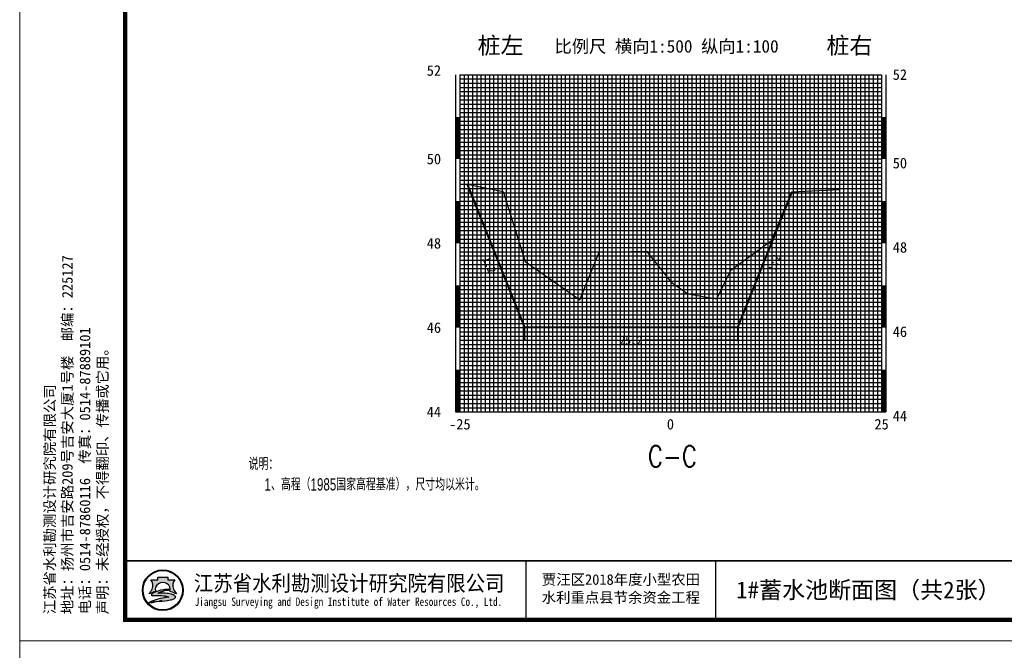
# Model space of a CAD drawing. Extents: x 555481 to 559434, y 3811529 to 3812446.
# Tile 9 of 37: x 555481 to 555715, y 3812146 to 3812296. Entities that reach past the tile are written whole.
import ezdxf
from ezdxf.enums import TextEntityAlignment as Align

# ---------------------------------------------------------------- set-up
doc = ezdxf.new("R2010")
doc.units = 0
doc.header["$LTSCALE"] = 0.5
doc.header["$PDSIZE"] = 0.2
doc.layers.get('0').update_dxf_attribs({"linetype": 'CONTINUOUS'})
doc.layers.get('Defpoints').update_dxf_attribs({"linetype": 'CONTINUOUS'})
for name, color, linetype in [('BGC', 7, 'CONTINUOUS'), ('DFG', 3, 'CONTINUOUS'), ('DMX', 1, 'CONTINUOUS'), ('XFG', 8, 'CONTINUOUS'), ('图副注记', 255, 'CONTINUOUS'), ('标注', 7, 'CONTINUOUS')]:
    doc.layers.add(name, color=color, linetype=linetype)
doc.layers.add('文字', color=7, linetype='CONTINUOUS', lineweight=13)
doc.layers.add('设计断面', color=4, linetype='CONTINUOUS', lineweight=40)
doc.styles.add('HT', font='simhei.ttf')
doc.styles.add('HZ', font='rs.shx', dxfattribs={"width": 0.8, "bigfont": 'hztxt.shx'})
doc.styles.add('hz-e', font='hztxt_e.shx', dxfattribs={"width": 0.7, "height": 40, "bigfont": 'hztxt.shx'})
doc.styles.get("Standard").update_dxf_attribs({"font": 'rs.shx', "bigfont": 'hztxt.shx'})
doc.styles.add('宋体', font='txt')
doc.dimstyles.get("Standard").update_dxf_attribs({"dimtxt": 0.18, "dimasz": 0.18, "dimexe": 0.18, "dimexo": 0.0625, "dimgap": 0.09, "dimtad": 0, "dimtih": 1, "dimtoh": 1, "dimdec": 4, "dimzin": 0, "dimdsep": 46, "dimtxsty": 'Standard', "dimcen": 0.09, "dimadec": 0, "dimazin": 0, "dimtfac": 1, "dimtdec": 4, "dimtofl": 0, "dimtmove": 0, "dimatfit": 3, "dimfxl": 0, "dimtolj": 1, "dimtzin": 0, "dimarcsym": 0})

# ---------------------------------------------------------------- blocks, each defined once
blk = doc.blocks.new('_ArchTick')
at = {"color": 0, "linetype": 'ByBlock', "const_width": 0.15}
blk.add_lwpolyline([(-0.5, -0.5), (0.5, 0.5)], dxfattribs=at)
blk = doc.blocks.new('*D17')
at = {"layer": 'Defpoints', "color": 0, "linetype": 'Continuous', "transparency": 16777216}
for p in [(555600.8436196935, 3812222.837300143), (555651.3183395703, 3812222.837300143), (555651.3183395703, 3812219.837300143)]:
    blk.add_point(p, dxfattribs=at)
at = {"layer": '标注', "color": 0, "linetype": 'Continuous', "lineweight": -2, "transparency": 16777216}
for p, q in [((555600.8436196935, 3812222.774800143), (555600.8436196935, 3812219.657300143)), ((555651.3183395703, 3812222.774800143), (555651.3183395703, 3812219.657300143)), ((555600.8436196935, 3812219.837300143), (555623.2926556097, 3812219.837300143)), ((555651.3183395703, 3812219.837300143), (555628.8693036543, 3812219.837300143))]:
    blk.add_line(p, q, dxfattribs=at)
at = {"layer": '标注', "color": 0, "linetype": 'Continuous', "lineweight": -2, "transparency": 16777216, "xscale": 0.5, "yscale": 0.5, "zscale": 0.5, "rotation": 180}
blk.add_blockref('_ArchTick', (555600.8436196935, 3812219.837300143), dxfattribs=at)
at = {"layer": '标注', "color": 0, "linetype": 'Continuous', "lineweight": -2, "transparency": 16777216, "xscale": 0.5, "yscale": 0.5, "zscale": 0.5}
blk.add_blockref('_ArchTick', (555651.3183395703, 3812219.837300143), dxfattribs=at)
at = {"layer": '标注', "color": 0, "linetype": 'Continuous', "transparency": 16777216, "insert": (555626.080979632, 3812219.837300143), "char_height": 2, "attachment_point": 5, "style": '宋体'}
blk.add_mtext('\\A1;25.2', dxfattribs=at)
blk = doc.blocks.new('tk')
h = blk.add_hatch(color=152)
h.dxf.hatch_style = 1
h.paths.add_polyline_path([(290.8865389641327, 120, 1), (387.6634519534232, 120, 1)])
h.paths.add_polyline_path([(386.0348109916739, 120, -1), (292.5151799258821, 120, -1)], flags=16)
edge = h.paths.add_edge_path(flags=0)
edge.add_arc((383.4861352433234, 131.3700107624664), 20.66422200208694, 138.9741968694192, 204.118088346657)
edge.add_arc((398.8514558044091, 138.2490731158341), 37.49914329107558, 204.118088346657, 225.6558786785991)
edge.add_arc((379.305429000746, 141.7747440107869), 31.06664526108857, 249.8534188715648, 257.6122722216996, ccw=False)
edge.add_arc((409.9478656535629, 225.298667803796), 120.0340818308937, 243.3504805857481, 249.8534188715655, ccw=False)
edge.add_ellipse((339.274995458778, 122.9239219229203), major_axis=(-17.73815560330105, 0), ratio=0.8776980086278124, start_angle=161.6252618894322, end_angle=172.653862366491)
edge.add_arc((369.4667124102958, -17.23120387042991), 138.7377217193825, 95.21036804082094, 98.84274785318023)
edge.add_arc((358.8031159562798, 51.31313628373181), 69.36886086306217, 98.8427478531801, 111.79656805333)
edge.add_arc((339.8455917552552, 98.7185629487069), 18.31337926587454, 111.7965680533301, 130.9174013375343)
edge.add_arc((338.4297213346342, -4.193509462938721), 117.2289597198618, 84.52854590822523, 95.17746754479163, ccw=False)
edge.add_arc((344.298045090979, 57.07128380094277), 55.68375586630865, 70.37003522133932, 84.52854590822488, ccw=False)
edge.add_arc((358.0941884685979, 95.75133062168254), 14.61698591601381, 43.317709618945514, 70.37003522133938, ccw=False)
edge.add_arc((366.7269695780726, 103.8914913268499), 2.751610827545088, -48.48590183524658, 43.317709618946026, ccw=False)
edge.add_arc((357.6080719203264, 114.193421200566), 16.50966496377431, 287.6119267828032, 311.51409816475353, ccw=False)
edge.add_arc((348.7653895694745, 142.0489681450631), 45.73507388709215, 279.6944367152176, 287.6119267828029, ccw=False)
edge.add_arc((308.1630978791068, 379.7211086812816), 286.8503833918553, 274.617760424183, 279.69443671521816, ccw=False)
edge.add_line((331.2568198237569, 93.80185004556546), (337.3627937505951, 95.68770002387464))
edge.add_arc((525.6004769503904, -881.2407086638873), 994.8982566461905, 100.9062728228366, 102.3983437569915)
edge.add_line((311.9887629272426, 90.45501362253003), (320.0239690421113, 93.71353126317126))
edge.add_arc((947.1745628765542, -2284.932874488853), 2459.934265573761, 104.770390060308, 105.1579066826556)
edge.add_arc((362.1854840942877, -20.80308576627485), 124.6590188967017, 98.79521578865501, 117.8496747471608, ccw=False)
edge.add_arc((375.8583429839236, -109.1731876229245), 214.0806156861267, 95.91294384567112, 98.79521578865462, ccw=False)
edge.add_arc((334.7617160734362, 56.46726101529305), 50.99041171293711, 68.07113774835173, 88.46268833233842)
edge.add_arc((328.1845295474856, -188.6063964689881), 296.1523112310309, 88.46268833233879, 92.13625120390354)
edge.add_arc((316.5080526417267, 124.4199033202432), 17.09169026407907, 263.0506384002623, 272.1362512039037, ccw=False)
edge.add_arc((314.6765567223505, 109.3937889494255), 1.95436915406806, 139.2900683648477, 263.0506384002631, ccw=False)
edge.add_arc((322.5213164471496, 102.6438649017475), 12.30336571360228, 116.84910390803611, 139.2900683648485, ccw=False)
edge.add_arc((351.2653419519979, 45.86133903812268), 75.94670193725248, 98.52267105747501, 116.8491039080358, ccw=False)
edge.add_arc((355.198639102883, 19.61408152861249), 102.4870363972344, 88.99992912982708, 98.52267105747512, ccw=False)
edge.add_ellipse((339.274995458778, 122.9239219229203), major_axis=(-17.73815560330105, 0), ratio=0.8776980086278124, start_angle=176.912986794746, end_angle=378.3747381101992)
edge.add_arc((268.6021252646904, 225.2986677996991), 120.034081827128, 290.14658113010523, 296.6495194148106, ccw=False)
edge.add_arc((299.2445619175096, 141.7747440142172), 31.06664526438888, 282.38772777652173, 290.14658113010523, ccw=False)
edge.add_arc((279.6985351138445, 138.249073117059), 37.49914329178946, 314.3441213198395, 335.8819116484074)
edge.add_arc((295.063855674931, 131.3700107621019), 20.66422200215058, 335.8819116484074, 401.0258031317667)
edge.add_line((310.6532350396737, 144.9339822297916), (327.6242677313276, 144.9339822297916))
edge.add_line((327.6242677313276, 144.9339822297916), (327.6242677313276, 150.8006279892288))
edge.add_line((327.6242677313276, 150.8006279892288), (350.9257231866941, 150.8006279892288))
edge.add_line((350.9257231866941, 150.8006279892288), (350.9257231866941, 144.9339822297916))
edge.add_line((350.9257231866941, 144.9339822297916), (367.8967558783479, 144.9339822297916))
h = blk.add_hatch(color=152)
h.dxf.hatch_style = 1
edge = h.paths.add_edge_path()
edge.add_arc((358.0941884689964, 95.75133062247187), 14.61698591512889, 43.31770961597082, 70.37003522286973)
edge.add_arc((344.298045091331, 57.07128379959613), 55.68375586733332, 70.37003522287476, 84.52854590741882)
edge.add_arc((338.4297213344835, -4.193509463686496), 117.2289597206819, 84.5285459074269, 95.17746754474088)
edge.add_arc((339.8455917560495, 98.71856294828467), 18.31337926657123, 111.7965680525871, 130.9174013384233, ccw=False)
edge.add_arc((358.8031159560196, 51.31313628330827), 69.36886086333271, 98.84274785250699, 111.79656805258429, ccw=False)
edge.add_arc((369.4667124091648, -17.23120386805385), 138.73772171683, 95.21036804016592, 98.84274785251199, ccw=False)
edge.add_ellipse((339.274995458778, 122.9239219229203), major_axis=(-17.73815560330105, 0), ratio=0.8776980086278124, start_angle=172.6538623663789, end_angle=176.9129867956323)
edge.add_arc((355.1986391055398, 19.6140815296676), 102.4870363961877, 88.99992913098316, 98.52267106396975)
edge.add_arc((351.2653419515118, 45.8613390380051), 75.94670193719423, 98.5226710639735, 116.8491039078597)
edge.add_arc((322.5213164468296, 102.6438649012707), 12.30336571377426, 116.8491039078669, 139.2900683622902)
edge.add_arc((314.6765567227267, 109.3937889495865), 1.954369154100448, 139.2900683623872, 263.050638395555)
edge.add_arc((316.5080526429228, 124.419903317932), 17.0916902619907, 263.0506383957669, 272.136251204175)
edge.add_arc((328.1845295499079, -188.6063964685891), 296.1523112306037, 88.46268833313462, 92.13625120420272, ccw=False)
edge.add_arc((334.7617160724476, 56.46726101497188), 50.99041171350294, 68.07113774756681, 88.46268833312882, ccw=False)
edge.add_arc((375.858342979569, -109.1731876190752), 214.080615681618, 95.91294384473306, 98.79521578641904)
edge.add_arc((362.1854840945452, -20.80308576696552), 124.6590188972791, 98.79521578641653, 117.8496747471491)
edge.add_arc((947.1745628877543, -2284.932874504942), 2459.934265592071, 104.7703900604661, 105.15790668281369, ccw=False)
edge.add_line((320.0239690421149, 93.71353126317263), (311.9887629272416, 90.4550136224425))
edge.add_arc((525.6004769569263, -881.2407086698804), 994.8982566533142, 100.90627282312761, 102.39834375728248, ccw=False)
edge.add_line((337.3627937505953, 95.68770002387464), (331.2568198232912, 93.8018500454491))
edge.add_arc((308.1630978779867, 379.7211086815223), 286.8503833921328, 274.6177604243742, 279.6944367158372)
edge.add_arc((348.7653895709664, 142.0489681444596), 45.73507388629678, 279.694436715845, 287.6119267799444)
edge.add_arc((357.6080719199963, 114.1934212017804), 16.50966496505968, 287.6119267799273, 311.5140981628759)
edge.add_arc((366.7269695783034, 103.8914913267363), 2.751610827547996, 311.5140981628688, 403.3177096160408)
edge = h.paths.add_edge_path()
edge.add_arc((383.4861352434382, 131.3700107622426), 20.66422200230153, 138.9741968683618, 204.1180883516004, ccw=False)
edge.add_line((367.8967558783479, 144.9339822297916), (350.9257231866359, 144.9339822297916))
edge.add_line((350.9257231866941, 144.9339822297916), (350.9257231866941, 150.8006279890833))
edge.add_line((350.9257231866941, 150.8006279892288), (327.624267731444, 150.8006279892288))
edge.add_line((327.6242677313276, 150.8006279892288), (327.6242677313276, 144.9339822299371))
edge.add_line((327.6242677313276, 144.9339822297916), (310.6532350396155, 144.9339822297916))
edge.add_arc((295.0638556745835, 131.3700107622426), 20.66422200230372, -24.118088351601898, 41.0258031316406, ccw=False)
edge.add_arc((279.6985351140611, 138.2490731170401), 37.49914329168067, 314.34412131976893, 335.8819116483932, ccw=False)
edge.add_arc((299.2445619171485, 141.7747440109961), 31.06664526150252, 282.3877277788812, 290.1465811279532)
edge.add_arc((268.6021252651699, 225.298667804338), 120.0340818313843, 290.1465811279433, 296.6495194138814)
edge.add_ellipse((339.274995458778, 122.9239219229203), major_axis=(-17.73815560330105, 0), ratio=0.8776980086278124, start_angle=176.9129867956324, end_angle=378.37473811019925, ccw=False)
edge.add_ellipse((339.274995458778, 122.9239219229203), major_axis=(-17.73815560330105, 0), ratio=0.8776980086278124, start_angle=172.653862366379, end_angle=176.9129867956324, ccw=False)
edge.add_ellipse((339.274995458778, 122.9239219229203), major_axis=(-17.73815560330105, 0), ratio=0.8776980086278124, start_angle=161.6252618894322, end_angle=172.653862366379, ccw=False)
edge.add_arc((409.9478656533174, 225.298667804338), 120.0340818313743, 243.3504805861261, 249.853418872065)
edge.add_arc((379.3054290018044, 141.7747440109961), 31.06664526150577, 249.8534188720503, 257.61227222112)
edge.add_arc((398.8514558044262, 138.2490731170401), 37.49914329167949, 204.1180883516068, 225.6558786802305, ccw=False)
at = {"lineweight": 0}
for p, q in [((0, 0), (0, 2970)), ((4200, 0), (0, 0))]:
    blk.add_line(p, q, dxfattribs=at)
for p, q in [((1200, 190), (1200, 50)), ((1650, 190), (1650, 50))]:
    blk.add_line(p, q)
at = {"lineweight": 0, "const_width": 10}
blk.add_lwpolyline([(250, 2920), (4150, 2920), (4150, 50), (250, 50)], close=True, dxfattribs=at)
at = {"lineweight": 0, "const_width": 4}
blk.add_lwpolyline([(4150, 190), (250, 190)], dxfattribs=at)
at = {"color": 152}
for points in [[(322.4412181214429, 118.0161767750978, -0.02838203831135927), (309.9446309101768, 112.6089254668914, -0.03386732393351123), (305.909169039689, 111.4313846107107, 0.09425397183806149), (313.9241989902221, 122.9262248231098, 0.2921547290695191), (310.6532350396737, 144.9339822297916), (327.6242677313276, 144.9339822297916), (327.6242677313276, 150.8006279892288), (350.9257231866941, 150.8006279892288), (350.9257231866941, 144.9339822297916), (367.8967558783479, 144.9339822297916, 0.29215472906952), (364.6257919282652, 122.9262248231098, 0.09425397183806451), (372.6408218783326, 111.4313846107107, -0.03386732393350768), (368.6053600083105, 112.6089254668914, -0.02838203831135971), (356.1087727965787, 118.0161767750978)], [(356.9874112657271, 122.0855064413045, 0.04157472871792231), (340.0099846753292, 120.9693843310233, 0.08013502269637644), (316.9645955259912, 113.6209164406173, 0.09823132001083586), (313.1951032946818, 110.6684867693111, 0.599439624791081), (314.4400935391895, 107.4537776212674, 0.03966424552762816), (317.145162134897, 107.3400916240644, -0.01603031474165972), (336.1296833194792, 107.4393195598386, -0.08921046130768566), (353.8043466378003, 103.768427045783, 0.01257694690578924), (343.1247064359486, 102.3900867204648, 0.08333285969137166), (303.9506013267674, 89.41746323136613, -0.001690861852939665), (320.0239690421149, 93.71353126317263), (311.9887629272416, 90.4550136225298, -0.006510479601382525), (337.3627937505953, 95.68770002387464), (331.2568198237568, 93.80185004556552, 0.02215480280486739), (356.4668864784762, 96.96699914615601, 0.03456031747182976), (362.6033732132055, 98.45760211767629, 0.1046726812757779), (368.5507491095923, 101.8311053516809, 0.4234638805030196), (368.7289335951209, 105.7792154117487, 0.1185893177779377), (363.0046801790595, 109.5188049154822, 0.06185687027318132), (349.6074808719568, 112.5013348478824, 0.04649815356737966), (327.8508714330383, 112.5571519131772, -0.08362449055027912), (333.0456102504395, 115.7226833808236, -0.05658197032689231), (348.1395195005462, 119.8574764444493, -0.01585057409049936), (356.8675527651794, 120.9332510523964)]]:
    blk.add_lwpolyline(points, format="xyb", dxfattribs=at)
for radius in [48.38845649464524, 46.75981553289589]:
    blk.add_circle((339.274995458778, 120), radius, dxfattribs=at)
blk.add_arc((358.8031159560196, 51.31313628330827), 69.36886086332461, 98.84274785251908, 111.7965680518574, dxfattribs=at)
for start_param, end_param in [(2.820892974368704, 6.603884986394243), (3.013378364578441, 3.087714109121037)]:
    blk.add_ellipse((339.274995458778, 122.9239219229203), major_axis=(-17.73815560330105, 0), ratio=0.8776980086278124, start_param=start_param, end_param=end_param, dxfattribs=at)
at = {"style": '宋体'}
for s, height, width, p in [('江苏省水利勘测设计研究院有限公司', 37.5, 0.9, (781.273192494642, 137.5084589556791)), ('Jiangsu Surveying and Design Institute of Water Resources Co., Ltd.', 20, 0.8, (779.551912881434, 90.13403798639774))]:
    blk.add_text(s, height=height, dxfattribs=dict(at, width=width)).set_placement(p, align=Align.MIDDLE)
at = {"insert": (58.78845214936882, 62.98893505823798), "char_height": 25, "attachment_point": 1, "rotation": 90, "style": '宋体'}
blk.add_mtext('江苏省水利勘测设计研究院有限公司\\P地址：扬州市吉安路209号吉安大厦1号楼  邮编：225127\\P电话：0514-87860116  传真：0514-87889101\\P声明：未经授权，不得翻印、传播或它用。', dxfattribs=at)
blk = doc.blocks.new('tk1')
at = {"color": 0}
blk.add_blockref('tk', (0, 0), dxfattribs=at)
at = {"style": '宋体'}
for s, p in [('贾汪区2018年度小型农田', (1425.70839577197, 146.0081402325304)), ('水利重点县节余资金工程', (1425.388375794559, 103.4670712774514))]:
    blk.add_text(s, height=25, dxfattribs=at).set_placement(p, align=Align.MIDDLE)

msp = doc.modelspace()

# ---------------------------------------------------------------- linework, layer by layer
at = {"lineweight": 0}
msp.add_lwpolyline([(555481.1259890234, 3812148.516759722), (555901.1259890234, 3812148.516759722), (555901.1259890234, 3811851.516759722), (555481.1259890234, 3811851.516759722)], close=True, dxfattribs=at)
at = {"layer": 'BGC', "linetype": 'Continuous'}
for p, q in [((555584.4986402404, 3812282.837300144), (555584.4986402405, 3812202.837300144)), ((555585.4986402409, 3812282.837300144), (555585.4986402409, 3812202.837300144)), ((555685.4986402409, 3812282.837300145), (555685.4986402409, 3812202.837300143)), ((555686.4986402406, 3812282.837300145), (555686.4986402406, 3812202.837300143))]:
    msp.add_line(p, q, dxfattribs=at)
at = {"layer": 'BGC', "linetype": 'Continuous', "const_width": 1}
for points in [[(555584.9986402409, 3812262.837300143), (555584.9986402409, 3812272.837300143)], [(555685.9986402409, 3812262.837300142), (555685.9986402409, 3812272.837300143)], [(555584.9986402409, 3812242.837300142), (555584.9986402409, 3812252.837300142)], [(555685.9986402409, 3812242.837300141), (555685.9986402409, 3812252.837300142)], [(555584.9986402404, 3812222.837300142), (555584.9986402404, 3812232.837300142)], [(555685.9986402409, 3812222.837300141), (555685.9986402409, 3812232.837300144)], [(555584.9986402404, 3812202.837300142), (555584.9986402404, 3812212.837300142)], [(555685.9986402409, 3812202.837300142), (555685.9986402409, 3812212.83730014)]]:
    msp.add_lwpolyline(points, dxfattribs=at)
at = {"layer": 'DFG', "linetype": 'Continuous'}
for p, q in [((555585.4986402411, 3812282.837300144), (555685.4986402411, 3812282.837300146)), ((555595.4986402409, 3812282.837300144), (555595.4986402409, 3812202.837300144)), ((555605.498640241, 3812282.837300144), (555605.4986402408, 3812202.837300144)), ((555615.4986402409, 3812282.837300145), (555615.4986402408, 3812202.837300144)), ((555625.4986402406, 3812282.837300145), (555625.4986402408, 3812202.837300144)), ((555645.4986402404, 3812282.837300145), (555645.4986402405, 3812202.837300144)), ((555655.4986402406, 3812282.837300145), (555655.4986402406, 3812202.837300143)), ((555665.4986402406, 3812282.837300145), (555665.4986402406, 3812202.837300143)), ((555675.4986402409, 3812282.837300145), (555675.4986402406, 3812202.837300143)), ((555585.4986402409, 3812272.837300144), (555685.4986402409, 3812272.837300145)), ((555585.4986402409, 3812262.837300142), (555685.4986402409, 3812262.837300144)), ((555585.4986402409, 3812262.837300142), (555685.4986402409, 3812262.837300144)), ((555585.4986402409, 3812262.837300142), (555685.4986402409, 3812262.837300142)), ((555585.4986402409, 3812252.837300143), (555685.4986402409, 3812252.837300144)), ((555585.4986402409, 3812242.837300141), (555685.4986402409, 3812242.837300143)), ((555585.4986402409, 3812242.837300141), (555685.4986402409, 3812242.837300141)), ((555585.4986402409, 3812232.837300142), (555685.4986402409, 3812232.837300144)), ((555585.4986402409, 3812222.837300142), (555685.4986402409, 3812222.837300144)), ((555585.4986402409, 3812212.837300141), (555685.4986402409, 3812212.837300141)), ((555584.4986402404, 3812202.837300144), (555686.4986402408, 3812202.837300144))]:
    msp.add_line(p, q, dxfattribs=at)
at = {"layer": 'DFG', "color": 2, "linetype": 'Continuous'}
msp.add_line((555635.4986402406, 3812282.837300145), (555635.4986402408, 3812202.837300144), dxfattribs=at)
at = {"layer": 'DMX', "linetype": 'Continuous', "flags": 128}
msp.add_lwpolyline([(555587.2425014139, 3812256.847300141), (555595.8055836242, 3812255.127300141), (555600.9703723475, 3812238.497300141), (555613.9156001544, 3812229.437300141), (555618.5248712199, 3812240.767300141), (555629.7217225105, 3812240.957300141), (555635.4986402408, 3812233.697300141), (555639.5716639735, 3812230.827300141), (555646.4237724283, 3812229.627300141), (555649.7585669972, 3812236.427300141), (555659.3992371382, 3812243.537300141), (555664.1943395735, 3812255.027300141), (555675.4845168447, 3812255.607300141)], dxfattribs=at)
at = {"layer": 'XFG', "linetype": 'Continuous'}
for p, q in [((555585.4986402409, 3812281.837300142), (555685.4986402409, 3812281.837300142)), ((555586.4986402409, 3812282.837300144), (555586.4986402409, 3812202.837300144)), ((555587.4986402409, 3812282.837300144), (555587.4986402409, 3812202.837300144)), ((555588.4986402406, 3812282.837300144), (555588.4986402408, 3812202.837300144)), ((555589.4986402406, 3812282.837300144), (555589.4986402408, 3812202.837300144)), ((555590.4986402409, 3812282.837300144), (555590.4986402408, 3812202.837300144)), ((555591.4986402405, 3812282.837300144), (555591.4986402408, 3812202.837300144)), ((555592.4986402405, 3812282.837300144), (555592.4986402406, 3812202.837300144)), ((555593.4986402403, 3812282.837300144), (555593.4986402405, 3812202.837300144)), ((555594.4986402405, 3812282.837300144), (555594.4986402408, 3812202.837300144)), ((555596.4986402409, 3812282.837300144), (555596.4986402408, 3812202.837300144)), ((555597.4986402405, 3812282.837300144), (555597.4986402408, 3812202.837300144)), ((555598.4986402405, 3812282.837300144), (555598.4986402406, 3812202.837300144)), ((555599.4986402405, 3812282.837300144), (555599.4986402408, 3812202.837300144)), ((555600.4986402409, 3812282.837300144), (555600.4986402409, 3812202.837300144)), ((555601.4986402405, 3812282.837300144), (555601.4986402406, 3812202.837300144)), ((555602.4986402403, 3812282.837300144), (555602.4986402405, 3812202.837300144)), ((555603.4986402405, 3812282.837300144), (555603.4986402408, 3812202.837300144)), ((555604.4986402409, 3812282.837300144), (555604.4986402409, 3812202.837300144)), ((555606.4986402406, 3812282.837300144), (555606.4986402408, 3812202.837300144)), ((555607.4986402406, 3812282.837300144), (555607.4986402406, 3812202.837300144)), ((555608.4986402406, 3812282.837300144), (555608.4986402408, 3812202.837300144)), ((555609.498640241, 3812282.837300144), (555609.4986402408, 3812202.837300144)), ((555610.4986402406, 3812282.837300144), (555610.4986402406, 3812202.837300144)), ((555611.4986402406, 3812282.837300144), (555611.4986402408, 3812202.837300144)), ((555612.4986402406, 3812282.837300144), (555612.4986402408, 3812202.837300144)), ((555613.4986402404, 3812282.837300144), (555613.4986402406, 3812202.837300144)), ((555614.4986402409, 3812282.837300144), (555614.4986402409, 3812202.837300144)), ((555616.4986402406, 3812282.837300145), (555616.4986402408, 3812202.837300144)), ((555617.4986402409, 3812282.837300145), (555617.4986402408, 3812202.837300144)), ((555618.4986402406, 3812282.837300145), (555618.4986402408, 3812202.837300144)), ((555619.4986402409, 3812282.837300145), (555619.4986402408, 3812202.837300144)), ((555620.4986402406, 3812282.837300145), (555620.4986402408, 3812202.837300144)), ((555621.4986402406, 3812282.837300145), (555621.4986402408, 3812202.837300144)), ((555622.4986402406, 3812282.837300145), (555622.4986402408, 3812202.837300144)), ((555623.498640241, 3812282.837300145), (555623.4986402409, 3812202.837300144)), ((555624.4986402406, 3812282.837300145), (555624.4986402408, 3812202.837300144)), ((555626.4986402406, 3812282.837300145), (555626.4986402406, 3812202.837300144)), ((555627.498640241, 3812282.837300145), (555627.4986402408, 3812202.837300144)), ((555628.4986402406, 3812282.837300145), (555628.4986402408, 3812202.837300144)), ((555629.4986402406, 3812282.837300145), (555629.4986402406, 3812202.837300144)), ((555630.4986402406, 3812282.837300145), (555630.4986402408, 3812202.837300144)), ((555631.4986402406, 3812282.837300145), (555631.4986402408, 3812202.837300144)), ((555632.4986402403, 3812282.837300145), (555632.4986402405, 3812202.837300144)), ((555633.4986402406, 3812282.837300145), (555633.4986402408, 3812202.837300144)), ((555634.4986402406, 3812282.837300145), (555634.4986402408, 3812202.837300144)), ((555636.4986402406, 3812282.837300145), (555636.4986402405, 3812202.837300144)), ((555637.4986402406, 3812282.837300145), (555637.4986402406, 3812202.837300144)), ((555638.4986402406, 3812282.837300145), (555638.4986402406, 3812202.837300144)), ((555639.4986402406, 3812282.837300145), (555639.4986402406, 3812202.837300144)), ((555640.4986402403, 3812282.837300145), (555640.4986402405, 3812202.837300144)), ((555641.4986402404, 3812282.837300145), (555641.4986402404, 3812202.837300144)), ((555642.4986402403, 3812282.837300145), (555642.4986402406, 3812202.837300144)), ((555643.4986402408, 3812282.837300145), (555643.4986402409, 3812202.837300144)), ((555644.4986402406, 3812282.837300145), (555644.4986402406, 3812202.837300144)), ((555646.4986402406, 3812282.837300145), (555646.4986402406, 3812202.837300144)), ((555647.4986402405, 3812282.837300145), (555647.4986402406, 3812202.837300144)), ((555648.4986402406, 3812282.837300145), (555648.4986402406, 3812202.837300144)), ((555649.4986402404, 3812282.837300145), (555649.4986402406, 3812202.837300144)), ((555650.4986402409, 3812282.837300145), (555650.4986402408, 3812202.837300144)), ((555651.4986402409, 3812282.837300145), (555651.4986402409, 3812202.837300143)), ((555652.4986402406, 3812282.837300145), (555652.4986402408, 3812202.837300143)), ((555653.4986402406, 3812282.837300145), (555653.4986402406, 3812202.837300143)), ((555654.4986402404, 3812282.837300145), (555654.4986402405, 3812202.837300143)), ((555656.4986402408, 3812282.837300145), (555656.4986402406, 3812202.837300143)), ((555657.4986402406, 3812282.837300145), (555657.4986402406, 3812202.837300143)), ((555658.4986402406, 3812282.837300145), (555658.4986402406, 3812202.837300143)), ((555659.4986402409, 3812282.837300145), (555659.4986402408, 3812202.837300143)), ((555660.4986402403, 3812282.837300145), (555660.4986402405, 3812202.837300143)), ((555661.4986402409, 3812282.837300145), (555661.4986402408, 3812202.837300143)), ((555662.4986402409, 3812282.837300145), (555662.4986402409, 3812202.837300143)), ((555663.4986402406, 3812282.837300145), (555663.4986402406, 3812202.837300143)), ((555664.4986402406, 3812282.837300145), (555664.4986402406, 3812202.837300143)), ((555666.498640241, 3812282.837300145), (555666.4986402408, 3812202.837300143)), ((555667.4986402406, 3812282.837300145), (555667.4986402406, 3812202.837300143)), ((555668.4986402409, 3812282.837300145), (555668.4986402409, 3812202.837300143)), ((555669.4986402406, 3812282.837300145), (555669.4986402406, 3812202.837300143)), ((555670.4986402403, 3812282.837300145), (555670.4986402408, 3812202.837300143)), ((555671.4986402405, 3812282.837300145), (555671.4986402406, 3812202.837300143)), ((555672.4986402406, 3812282.837300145), (555672.4986402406, 3812202.837300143)), ((555673.4986402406, 3812282.837300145), (555673.4986402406, 3812202.837300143)), ((555674.4986402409, 3812282.837300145), (555674.4986402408, 3812202.837300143)), ((555676.4986402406, 3812282.837300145), (555676.4986402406, 3812202.837300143)), ((555677.4986402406, 3812282.837300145), (555677.4986402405, 3812202.837300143)), ((555678.4986402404, 3812282.837300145), (555678.4986402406, 3812202.837300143)), ((555679.4986402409, 3812282.837300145), (555679.4986402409, 3812202.837300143)), ((555680.4986402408, 3812282.837300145), (555680.4986402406, 3812202.837300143)), ((555681.4986402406, 3812282.837300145), (555681.4986402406, 3812202.837300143)), ((555682.4986402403, 3812282.837300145), (555682.4986402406, 3812202.837300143)), ((555683.4986402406, 3812282.837300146), (555683.4986402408, 3812202.837300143)), ((555684.4986402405, 3812282.837300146), (555684.4986402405, 3812202.837300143)), ((555585.4986402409, 3812280.837300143), (555685.4986402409, 3812280.837300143)), ((555585.4986402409, 3812279.837300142), (555685.4986402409, 3812279.837300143)), ((555585.4986402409, 3812278.837300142), (555685.4986402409, 3812278.837300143)), ((555585.4986402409, 3812277.837300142), (555685.4986402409, 3812277.837300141)), ((555585.4986402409, 3812276.837300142), (555685.4986402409, 3812276.837300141)), ((555585.4986402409, 3812275.837300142), (555685.4986402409, 3812275.837300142)), ((555585.4986402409, 3812274.837300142), (555685.4986402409, 3812274.837300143)), ((555585.4986402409, 3812273.837300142), (555685.4986402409, 3812273.837300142)), ((555585.4986402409, 3812271.837300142), (555685.4986402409, 3812271.837300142)), ((555585.4986402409, 3812271.837300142), (555685.4986402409, 3812271.837300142)), ((555585.4986402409, 3812270.837300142), (555685.4986402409, 3812270.837300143)), ((555585.4986402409, 3812269.837300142), (555685.4986402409, 3812269.837300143)), ((555585.4986402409, 3812268.837300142), (555685.4986402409, 3812268.837300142)), ((555585.4986402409, 3812267.837300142), (555685.4986402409, 3812267.837300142)), ((555585.4986402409, 3812266.837300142), (555685.4986402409, 3812266.837300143)), ((555585.4986402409, 3812265.837300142), (555685.4986402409, 3812265.837300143)), ((555585.4986402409, 3812264.837300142), (555685.4986402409, 3812264.837300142)), ((555585.4986402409, 3812263.837300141), (555685.4986402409, 3812263.837300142)), ((555585.4986402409, 3812261.837300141), (555685.4986402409, 3812261.837300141)), ((555585.4986402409, 3812260.837300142), (555685.4986402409, 3812260.837300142)), ((555585.4986402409, 3812259.837300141), (555685.4986402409, 3812259.837300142)), ((555585.4986402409, 3812258.837300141), (555685.4986402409, 3812258.837300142)), ((555585.4986402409, 3812257.837300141), (555685.4986402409, 3812257.83730014)), ((555585.4986402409, 3812256.837300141), (555685.4986402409, 3812256.83730014)), ((555585.4986402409, 3812255.837300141), (555685.4986402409, 3812255.837300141)), ((555585.4986402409, 3812254.837300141), (555685.4986402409, 3812254.837300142)), ((555585.4986402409, 3812253.837300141), (555685.4986402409, 3812253.837300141)), ((555585.4986402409, 3812251.837300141), (555685.4986402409, 3812251.837300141)), ((555585.4986402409, 3812251.837300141), (555685.4986402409, 3812251.837300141)), ((555585.4986402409, 3812250.837300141), (555685.4986402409, 3812250.837300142)), ((555585.4986402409, 3812249.837300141), (555685.4986402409, 3812249.837300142)), ((555585.4986402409, 3812248.837300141), (555685.4986402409, 3812248.837300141)), ((555585.4986402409, 3812247.837300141), (555685.4986402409, 3812247.837300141)), ((555585.4986402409, 3812246.837300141), (555685.4986402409, 3812246.837300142)), ((555585.4986402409, 3812245.837300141), (555685.4986402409, 3812245.837300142)), ((555585.4986402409, 3812244.837300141), (555685.4986402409, 3812244.837300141)), ((555585.4986402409, 3812243.83730014), (555685.4986402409, 3812243.837300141)), ((555585.4986402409, 3812241.837300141), (555685.4986402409, 3812241.837300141)), ((555585.4986402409, 3812240.837300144), (555685.4986402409, 3812240.837300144)), ((555585.4986402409, 3812239.837300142), (555685.4986402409, 3812239.837300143)), ((555585.4986402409, 3812238.837300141), (555685.4986402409, 3812238.837300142)), ((555585.4986402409, 3812237.837300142), (555685.4986402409, 3812237.837300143)), ((555585.4986402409, 3812236.837300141), (555685.4986402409, 3812236.837300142)), ((555585.4986402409, 3812235.837300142), (555685.4986402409, 3812235.837300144)), ((555585.4986402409, 3812234.837300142), (555685.4986402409, 3812234.837300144)), ((555585.4986402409, 3812233.837300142), (555685.4986402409, 3812233.837300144)), ((555585.4986402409, 3812231.837300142), (555685.4986402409, 3812231.837300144)), ((555585.4986402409, 3812231.837300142), (555685.4986402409, 3812231.837300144)), ((555585.4986402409, 3812230.837300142), (555685.4986402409, 3812230.837300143)), ((555585.4986402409, 3812229.837300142), (555685.4986402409, 3812229.837300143)), ((555585.4986402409, 3812228.837300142), (555685.4986402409, 3812228.837300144)), ((555585.4986402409, 3812227.837300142), (555685.4986402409, 3812227.837300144)), ((555585.4986402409, 3812226.837300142), (555685.4986402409, 3812226.837300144)), ((555585.4986402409, 3812225.837300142), (555685.4986402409, 3812225.837300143)), ((555585.4986402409, 3812224.837300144), (555685.4986402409, 3812224.837300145)), ((555585.4986402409, 3812223.837300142), (555685.4986402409, 3812223.837300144)), ((555585.4986402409, 3812221.837300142), (555685.4986402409, 3812221.837300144)), ((555585.4986402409, 3812220.837300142), (555685.4986402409, 3812220.837300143)), ((555585.4986402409, 3812219.837300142), (555685.4986402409, 3812219.837300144)), ((555585.4986402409, 3812218.837300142), (555685.4986402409, 3812218.837300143)), ((555585.4986402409, 3812217.837300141), (555685.4986402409, 3812217.837300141)), ((555585.4986402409, 3812216.837300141), (555685.4986402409, 3812216.837300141)), ((555585.4986402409, 3812215.837300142), (555685.4986402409, 3812215.837300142)), ((555585.4986402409, 3812214.837300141), (555685.4986402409, 3812214.837300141)), ((555585.4986402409, 3812213.837300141), (555685.4986402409, 3812213.837300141)), ((555585.4986402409, 3812211.837300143), (555685.4986402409, 3812211.837300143)), ((555585.4986402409, 3812210.837300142), (555685.4986402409, 3812210.837300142)), ((555585.4986402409, 3812209.837300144), (555685.4986402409, 3812209.837300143)), ((555585.4986402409, 3812208.837300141), (555685.4986402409, 3812208.837300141)), ((555585.4986402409, 3812207.837300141), (555685.4986402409, 3812207.837300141)), ((555585.4986402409, 3812206.837300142), (555685.4986402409, 3812206.837300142)), ((555585.4986402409, 3812205.837300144), (555685.4986402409, 3812205.837300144)), ((555585.4986402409, 3812204.837300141), (555685.4986402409, 3812204.837300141)), ((555585.4986402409, 3812203.837300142), (555685.4986402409, 3812203.837300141))]:
    msp.add_line(p, q, dxfattribs=at)
at = {"layer": '设计断面', "linetype": 'Continuous'}
for p, q in [((555587.2396196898, 3812256.847300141), (555600.8436196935, 3812222.837300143)), ((555664.1943395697, 3812255.027300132), (555651.3183395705, 3812222.837300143)), ((555651.3183395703, 3812222.837300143), (555600.8436196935, 3812222.837300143))]:
    msp.add_line(p, q, dxfattribs=at)

# ---------------------------------------------------------------- block references
at = {"linetype": 'Continuous', "xscale": 0.1, "yscale": 0.1, "zscale": 0.1}
msp.add_blockref('tk1', (555481.1259890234, 3812148.516759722), dxfattribs=at)

# ---------------------------------------------------------------- texts
at = {"linetype": 'Continuous', "style": 'HZ', "width": 0.8}
msp.add_text('C-C', height=5, dxfattribs=at).set_placement((555630.0718959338, 3812189.781542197))
at = {"style": '宋体'}
msp.add_text('1#蓄水池断面图（共2张）', height=4, dxfattribs=at).set_placement((555682.3664503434, 3812160.601370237), align=Align.MIDDLE_CENTER)
at = {"layer": 'BGC', "linetype": 'Continuous', "style": 'HT'}
msp.add_text('比例尺 横向1:500 纵向1:100', height=3, dxfattribs=at).set_placement((555634.5245972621, 3812289.626368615), align=Align.MIDDLE)
for s, p in [('52', (555577.646334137, 3812283.837300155)), ('52', (555688.1417590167, 3812282.866123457)), ('50', (555577.6463341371, 3812262.837300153)), ('50', (555688.1417590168, 3812261.866123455)), ('48', (555577.6463341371, 3812242.837300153)), ('48', (555688.1417590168, 3812241.866123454)), ('46', (555577.6463341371, 3812222.837300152)), ('46', (555688.1417590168, 3812221.866123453)), ('44', (555577.6463341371, 3812202.837300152)), ('44', (555688.1417590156, 3812201.866123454))]:
    msp.add_text(s, height=2.5, dxfattribs=at).set_placement(p, align=Align.MIDDLE_LEFT)
at = {"layer": 'BGC', "linetype": 'Continuous', "style": '宋体'}
for rotation, p in [(293.4810482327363, (555591.0497246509, 3812237.104201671)), (73.00917669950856, (555661.5868767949, 3812237.695309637))]:
    msp.add_text('1:2', height=2, rotation=rotation, dxfattribs=at).set_placement(p, align=Align.BOTTOM_CENTER)
at = {"layer": 'BGC', "linetype": 'Continuous', "style": 'HT'}
for s, p in [('-25', (555585.4986402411, 3812197.914503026)), ('0', (555635.4312288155, 3812197.914503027)), ('25', (555685.4986402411, 3812197.914503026))]:
    msp.add_text(s, height=2.5, dxfattribs=at).set_placement(p, align=Align.BOTTOM_CENTER)
at = {"layer": '图副注记', "color": 7, "style": '宋体'}
for s, p in [('桩左', (555600.6230314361, 3812286.564155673)), ('桩右', (555683.3343574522, 3812286.564155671))]:
    msp.add_text(s, height=4, dxfattribs=at).set_placement(p, align=Align.BOTTOM_RIGHT)
at = {"layer": '文字', "color": 0, "insert": (555535.4048321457, 3812191.959695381), "char_height": 2.916, "width": 143.4018256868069, "attachment_point": 1, "style": 'hz-e'}
msp.add_mtext('说明：\\P     1、高程（1985国家高程基准），尺寸均以米计。\\P  ', dxfattribs=at)

# ---------------------------------------------------------------- dimensions: what is measured, and where the dimension line sits
at = {"layer": '标注', "linetype": 'Continuous'}
dim = msp.add_linear_dim(base=(555651.3183395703, 3812219.837300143), p1=(555600.8436196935, 3812222.837300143), p2=(555651.3183395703, 3812222.837300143), text='25.2', dimstyle='Standard', override={"dimtxt": 2, "dimasz": 0.5, "dimtxsty": '宋体', "dimblk1": 'ArchTick', "dimblk2": 'ArchTick', "dimsah": 1}, dxfattribs=at)
dim.commit()
dim.dimension.update_dxf_attribs({"geometry": '*D17', "text_midpoint": (555626.080979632, 3812219.837300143), "dimtype": 160})

doc.saveas('drawing.dxf')
